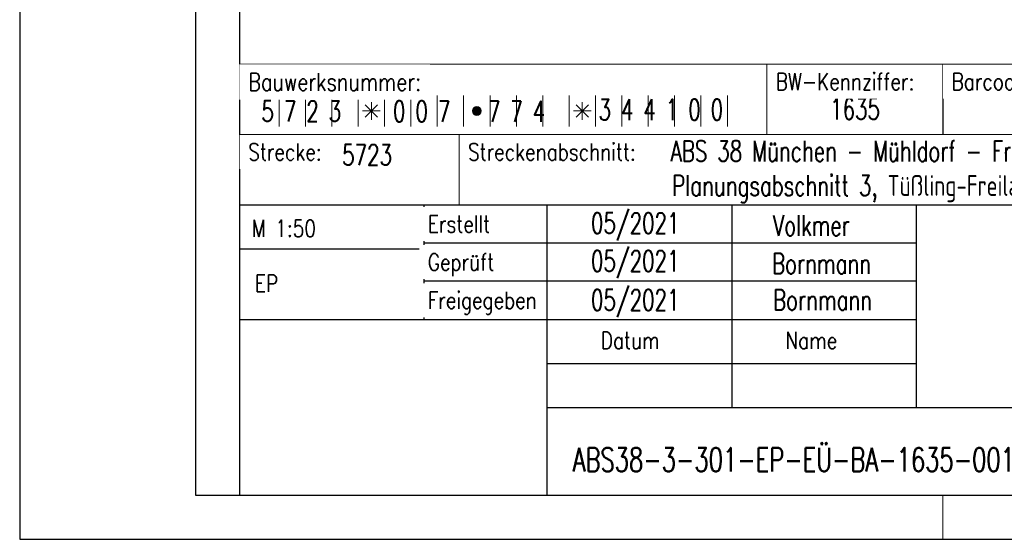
# Model space of a CAD drawing. Header units: metres. Extents: x -11 to 3521450, y 0 to 5943726.
# Tile 15 of 97: x 141.99 to 147.59, y 18.48 to 21.43. Entities that reach past the tile are written whole.
import ezdxf

# ---------------------------------------------------------------- set-up
doc = ezdxf.new("R2010")
doc.units = ezdxf.units.M
for name, color, linetype in [('_SF025', 7, 'Continuous'), ('Stempel', 7, 'Continuous'), ('T__RANDI', 3, 'Continuous'), ('T__RANDO', 7, 'Continuous')]:
    doc.layers.add(name, color=color, linetype=linetype)
doc.styles.add('SIMPLEX8', font='simplexd.shx', dxfattribs={"width": 0.8})

# ---------------------------------------------------------------- blocks, each defined once
blk = doc.blocks.new('SOF_PAGEMARGIN_FB77')
at = {"layer": 'T__RANDI', "color": 3}
for p, q in [((20, 292), (20, 5)), ((20, 5), (205, 5))]:
    blk.add_line(p, q, dxfattribs=at)
at = {"layer": 'T__RANDI', "color": 1, "linetype": 'Continuous', "lineweight": 18}
blk.add_line((105, 0), (105, 5), dxfattribs=at)
at = {"layer": 'T__RANDO', "color": 7}
for p, q in [((0, 297), (0, 0)), ((0, 0), (210, 0))]:
    blk.add_line(p, q, dxfattribs=at)
blk = doc.blocks.new('Planstempel')
at = {"layer": 'Stempel', "lineweight": 18}
h = blk.add_hatch(color=7, dxfattribs=at)
h.dxf.hatch_style = 1
h.paths.add_polyline_path([(-7.875, 2.4346, 1), (-7.925, 2.4346, 1)])
at = {"layer": '_SF025'}
for p, q in [((-5.25, 2.7), (-5.25, 2.3)), ((-5.4, 1.4667), (-8.2, 1.4667)), ((-7.5, 1.25), (-5.4, 1.25))]:
    blk.add_line(p, q, dxfattribs=at)
at = {"layer": 'Stempel', "color": 1}
for p, q in [((-9.25, 13.7), (-9.25, 0.25)), ((-9.25, 0.25), (-0.25, 0.25))]:
    blk.add_line(p, q, dxfattribs=at)
at = {"layer": 'Stempel', "color": 7, "lineweight": 18}
for p, q in [((-9.25, 2.7), (-0.25, 2.7)), ((-6.25, 2.7), (-6.25, 2.3)), ((-9.025, 2.3471), (-9.025, 2.5221)), ((-8.875, 2.3471), (-8.875, 2.5221)), ((-8.725, 2.3471), (-8.725, 2.5221)), ((-8.575, 2.3471), (-8.575, 2.5221)), ((-8.425, 2.3471), (-8.425, 2.5221)), ((-8.275, 2.3471), (-8.275, 2.5221)), ((-8.125, 2.3471), (-8.125, 2.5221)), ((-7.975, 2.3471), (-7.975, 2.5221)), ((-7.825, 2.3471), (-7.825, 2.5221)), ((-7.675, 2.3471), (-7.675, 2.5221)), ((-7.525, 2.3471), (-7.525, 2.5221)), ((-7.375, 2.3471), (-7.375, 2.5221)), ((-7.225, 2.3471), (-7.225, 2.5221)), ((-7.075, 2.3471), (-7.075, 2.5221)), ((-6.925, 2.3471), (-6.925, 2.5221)), ((-6.775, 2.3471), (-6.775, 2.5221)), ((-6.625, 2.3471), (-6.625, 2.5221)), ((-6.475, 2.3471), (-6.475, 2.5221)), ((-8.5354, 2.3993), (-8.4646, 2.47)), ((-8.5354, 2.47), (-8.4646, 2.3993)), ((-8.5, 2.4846), (-8.5, 2.3846)), ((-7.3354, 2.3993), (-7.2646, 2.47)), ((-7.3354, 2.47), (-7.2646, 2.3993)), ((-7.3, 2.4846), (-7.3, 2.3846)), ((-8.55, 2.4346), (-8.45, 2.4346)), ((-7.35, 2.4346), (-7.25, 2.4346)), ((-0.25, 2.3), (-9.25, 2.3)), ((-8, 2.3), (-8, 1.9))]:
    blk.add_line(p, q, dxfattribs=at)
at = {"layer": 'Stempel'}
for p, q in [((-0.25, 1.9), (-9.25, 1.9)), ((-8.2, 1.25), (-8.2, 1.9)), ((-7.5, 1.25), (-7.5, 1.9)), ((-6.45, 1.9), (-6.45, 1)), ((-5.4, 0.75), (-5.4, 1.9)), ((-5.4, 1.6833), (-8.2, 1.6833)), ((-8.2, 1.65), (-9.25, 1.65)), ((-9.25, 1.25), (-7.5, 1.25)), ((-7.5, 0.25), (-7.5, 1.25)), ((-7.5, 1), (-5.4, 1)), ((-6.45, 1), (-6.45, 0.75)), ((-7.5, 0.75), (-0.25, 0.75))]:
    blk.add_line(p, q, dxfattribs=at)
at = {"layer": 'Stempel', "color": 7, "lineweight": 18}
blk.add_circle((-7.9, 2.4346), 0.025, dxfattribs=at)
at = {"layer": 'Stempel', "color": 1, "lineweight": 25, "style": 'SIMPLEX8', "width": 0.7}
for s, height, p in [('5 7 2 3', 0.1181, (-9.1251, 2.3744)), ('0 0 7   7 7 4', 0.118098, (-8.3767, 2.3735)), (' 3 4 4 1 0 0', 0.118098, (-7.2646, 2.3831)), ('1635', 0.1181, (-5.8906, 2.3868)), ('5723', 0.1181, (-8.666, 2.1257)), ('Planungsabschnitt 3, Tüßling-Freilassing', 0.118098, (-6.7894, 1.9518)), ('05/2021', 0.1181, (-7.2505, 1.7379)), ('Volkmer', 0.1181, (-6.2154, 1.725)), ('05/2021', 0.1181, (-7.2505, 1.5229)), ('Bornmann', 0.1181, (-6.2213, 1.5086)), ('05/2021', 0.1181, (-7.2505, 1.3012)), ('Bornmann', 0.1181, (-6.2154, 1.3017))]:
    blk.add_text(s, height=height, dxfattribs=at).set_placement(p)
at = {"layer": 'Stempel', "color": 1, "lineweight": 18, "style": 'SIMPLEX8', "width": 0.8}
for s, p in [('M 1:50', (-9.1792, 1.7189)), ('EP', (-9.162, 1.4059))]:
    blk.add_text(s, height=0.09663, dxfattribs=at).set_placement(p)
at = {"layer": 'Stempel', "color": 2, "lineweight": 35, "style": 'SIMPLEX8', "width": 0.7}
blk.add_text('ABS38-3-301-EP-EÜ-BA-1635-001', height=0.135, dxfattribs=at).set_placement((-7.3546, 0.3854))
at = {"layer": 'Stempel', "color": 7, "lineweight": 18, "attachment_point": 1, "style": 'SIMPLEX8', "bg_fill": 2}
for s, insert, char_height in [('BW-Kennziffer:', (-6.2, 2.65), 0.096626), ('Barcodenummer:', (-5.2, 2.65), 0.096626), ('Strecke:', (-9.2, 2.25), 0.09663), ('Streckenabschnitt:', (-7.95, 2.25), 0.096626), ('Erstellt', (-8.1788, 1.8405), 0.09663), ('Geprüft', (-8.1788, 1.6239), 0.09663), ('Datum', (-7.195, 1.1788), 0.09663), ('Name', (-6.145, 1.1788), 0.09663)]:
    blk.add_mtext(s, dxfattribs=dict(at, insert=insert, char_height=char_height))
at = {"layer": 'Stempel', "color": 1, "lineweight": 25, "style": 'SIMPLEX8', "width": 0.7}
blk.add_text('ABS 38 München - Mühldorf - Freilassing;', height=0.118098, dxfattribs=at).set_placement((-6.7982, 2.1477))
at = {"layer": 'Stempel', "color": 7, "lineweight": 18, "attachment_point": 1, "style": 'SIMPLEX8', "bg_fill": 2}
for s, insert, char_height in [('Bauwerksnummer:', (-9.2, 2.65), 0.100666), ('Freigegeben', (-8.1788, 1.4072), 0.096626)]:
    blk.add_mtext(s, dxfattribs=dict(at, insert=insert, char_height=char_height))

msp = doc.modelspace()

# ---------------------------------------------------------------- block references
at = {"linetype": 'Continuous', "lineweight": 18, "xscale": 0.05, "yscale": 0.05, "zscale": 0.05}
msp.add_blockref('SOF_PAGEMARGIN_FB77', (141.9919, 18.478), dxfattribs=at)

# ---------------------------------------------------------------- next in the draw order: block references
at = {"linetype": 'Continuous', "lineweight": 18}
msp.add_blockref('Planstempel', (152.4919, 18.478), dxfattribs=at)

doc.saveas('drawing.dxf')
